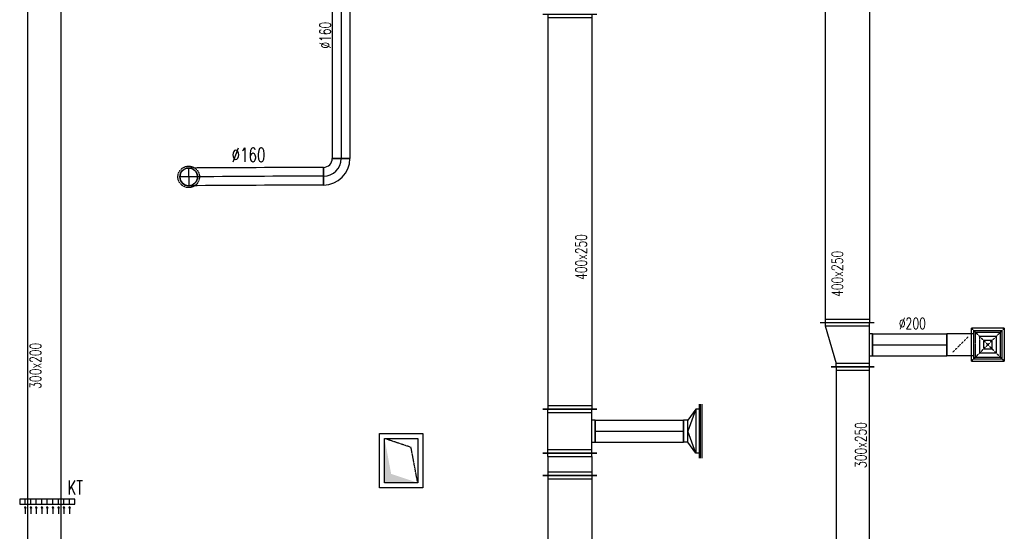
# Model space of a CAD drawing. Extents: x -7228 to 74941, y -112898 to 85621.
# Tile 150 of 256: x 20251 to 21142, y -9654 to -9190. Entities that reach past the tile are written whole.
import ezdxf

# ---------------------------------------------------------------- set-up
doc = ezdxf.new("R2010")
doc.units = 0
doc.linetypes.add('DASHED', pattern=[0.75, 0.5, -0.25])
doc.layers.get('0').update_dxf_attribs({"color": 101, "linetype": 'CONTINUOUS'})
for name, color, linetype in [('E35', 6, 'CONTINUOUS'), ('FLUID-N15', 7, 'CONTINUOUS'), ('FLUID-N15-SYM', 7, 'CONTINUOUS'), ('FLUID-W15A', 7, 'CONTINUOUS'), ('FLUID-W15C', 7, 'CONTINUOUS'), ('FLUID-W15C-SYM', 7, 'CONTINUOUS'), ('FLUID-W6', 7, 'CONTINUOUS'), ('m-went-opis', 86, 'CONTINUOUS'), ('m-went-urządzenia', 51, 'CONTINUOUS')]:
    doc.layers.add(name, color=color, linetype=linetype)
doc.styles.add('tab-bud$0$ROMANS', font='romans', dxfattribs={"width": 0.7})
doc.linetypes.add('ZIGZAG', pattern='A,0.00254,-5.08,[131,ltypeshp.shx,S=5.08,R=0,X=-5.08,Y=0],-10.16,[131,ltypeshp.shx,S=5.08,R=180,X=5.08,Y=0],-5.08', length=20.32254)

# ---------------------------------------------------------------- blocks, each defined once
blk = doc.blocks.new('*U6101')
at = {"color": 5, "linetype": 'Continuous', "lineweight": -2}
for p, q in [((-2995.5, -245), (-2995.5, 245)), ((2995.5, 245), (2995.5, -245))]:
    blk.add_line(p, q, dxfattribs=at)
at = {"color": 0, "linetype": 'ByBlock', "lineweight": -2}
for p, q in [((-2995.5, 200), (2995.5, 200)), ((-2995.5, -200), (2995.5, -200))]:
    blk.add_line(p, q, dxfattribs=at)
at = {"color": 4, "linetype": 'Continuous'}
for p, q in [((-2965.5, -200), (-2965.5, 200)), ((2965.5, 200), (2965.5, -200))]:
    blk.add_line(p, q, dxfattribs=at)
blk = doc.blocks.new('*U6102')
at = {"color": 0, "linetype": 'ByBlock', "lineweight": -2}
for p, q in [((170, 200), (-170, 100)), ((200, 200), (170, 200)), ((-200, 100), (-170, 100)), ((200, -200), (-200, -200)), ((-100, -200), (-100, -230)), ((100, -230), (100, -200))]:
    blk.add_line(p, q, dxfattribs=at)
at = {"color": 4, "linetype": 'Continuous'}
for p, q in [((170, 200), (170, -200)), ((-170, -200), (-170, 100))]:
    blk.add_line(p, q, dxfattribs=at)
at = {"color": 5, "linetype": 'Continuous', "lineweight": -2}
for p, q in [((200, 245), (200, -245)), ((-200, -245), (-200, 145)), ((100, -230), (-100, -230))]:
    blk.add_line(p, q, dxfattribs=at)
blk = doc.blocks.new('*U6208')
at = {"color": 5, "linetype": 'Continuous', "lineweight": -2}
for p, q in [((-672.5, -100), (-672.5, 100)), ((0, 100), (0, -100))]:
    blk.add_line(p, q, dxfattribs=at)
at = {"color": 5, "linetype": 'ZIGZAG', "lineweight": -2, "ltscale": 0.4}
for points in [[(-672.5, 100), (0, 100)], [(-672.5, -100), (0, -100)]]:
    blk.add_spline(points, degree=3, dxfattribs=at)
at = {"layer": 'FLUID-N15-SYM', "color": 2, "linetype": 'Continuous', "start_tangent": (1, 0), "end_tangent": (1, 0)}
blk.add_spline([(-672.5, 0), (0, 0)], degree=3, dxfattribs=at)
blk = doc.blocks.new('*U6103')
at = {"color": 5, "linetype": 'Continuous', "lineweight": -2}
for p, q in [((-979.5, -195), (-979.5, 195)), ((979.5, 195), (979.5, -195))]:
    blk.add_line(p, q, dxfattribs=at)
at = {"color": 0, "linetype": 'ByBlock', "lineweight": -2}
for p, q in [((-979.5, 150), (979.5, 150)), ((-979.5, -150), (979.5, -150))]:
    blk.add_line(p, q, dxfattribs=at)
at = {"color": 4, "linetype": 'Continuous'}
for p, q in [((-949.5, -150), (-949.5, 150)), ((949.5, 150), (949.5, -150))]:
    blk.add_line(p, q, dxfattribs=at)
blk = doc.blocks.new('*U6113')
at = {"color": 5, "linetype": 'Continuous', "lineweight": -2}
for p, q in [((-996, -80), (-996, 80)), ((996, 80), (996, -80))]:
    blk.add_line(p, q, dxfattribs=at)
at = {"color": 0, "linetype": 'ByBlock', "lineweight": -2}
for p, q in [((-996, 80), (996, 80)), ((-996, -80), (996, -80))]:
    blk.add_line(p, q, dxfattribs=at)
at = {"layer": 'FLUID-N15-SYM', "color": 2, "linetype": 'Continuous'}
blk.add_line((-996, 0), (996, 0), dxfattribs=at)
blk = doc.blocks.new('*U6114')
at = {"color": 5, "linetype": 'Continuous', "lineweight": -2}
for p, q in [((120, 120), (120, -40)), ((40, -120), (-120, -120))]:
    blk.add_line(p, q, dxfattribs=at)
at = {"color": 0, "linetype": 'ByBlock', "lineweight": -2}
for radius in [240, 80]:
    blk.add_arc((120, -120), radius, 90, 180, dxfattribs=at)
at = {"layer": 'FLUID-N15-SYM', "color": 2, "linetype": 'Continuous'}
blk.add_arc((120, -120), 160, 90, 180, dxfattribs=at)
blk = doc.blocks.new('*U6115')
at = {"color": 4, "linetype": 'DASHED'}
blk.add_circle((0, 0), 97.5, dxfattribs=at)
at = {"color": 0, "linetype": 'ByBlock', "lineweight": -2}
blk.add_circle((0, 0), 80, dxfattribs=at)
blk = doc.blocks.new('*U6154')
at = {"color": 1, "linetype": 'Continuous', "lineweight": -2}
for p, q in [((-3918.5, -195), (-3918.5, 195)), ((3918.5, 195), (3918.5, -195))]:
    blk.add_line(p, q, dxfattribs=at)
at = {"color": 0, "linetype": 'ByBlock', "lineweight": -2}
for p, q in [((-3918.5, 150), (3918.5, 150)), ((-3918.5, -150), (3918.5, -150))]:
    blk.add_line(p, q, dxfattribs=at)
at = {"color": 4, "linetype": 'Continuous'}
for p, q in [((-3888.5, -150), (-3888.5, 150)), ((3888.5, 150), (3888.5, -150))]:
    blk.add_line(p, q, dxfattribs=at)
blk = doc.blocks.new('*U6131')
at = {"color": 5, "linetype": 'Continuous', "lineweight": -2}
blk.add_line((1219, 86.3), (1219, -73.7), dxfattribs=at)
at = {"color": 0, "linetype": 'ByBlock', "lineweight": -2}
blk.add_arc((0, 0), 80, 90.44567, 270.44567, dxfattribs=at)
at = {"color": 4, "linetype": 'DASHED', "lineweight": -2}
blk.add_arc((0, 0), 80, 270.44567, 90.44567, dxfattribs=at)
at = {"color": 5, "linetype": 'ZIGZAG', "lineweight": -2, "ltscale": 0.4}
for points in [[(1219, 86.3), (-0.6, 80)], [(1219, -73.7), (0.6, -80)]]:
    blk.add_spline(points, degree=3, dxfattribs=at)
at = {"layer": 'FLUID-N15-SYM', "color": 2, "linetype": 'Continuous'}
for p, q in [((-0.6, 80), (0.6, -80)), ((0, 0), (-80, -0.6))]:
    blk.add_line(p, q, dxfattribs=at)
at = {"layer": 'FLUID-N15-SYM', "color": 2, "linetype": 'Continuous', "start_tangent": (-1, 0), "end_tangent": (-0.99997, -0.007778)}
blk.add_spline([(1219, 6.3), (0, 0)], degree=3, dxfattribs=at)
blk = doc.blocks.new('*U6220')
at = {"color": 1, "linetype": 'Continuous', "lineweight": -2}
for p, q in [((-1788.5, -245), (-1788.5, 245)), ((1788.5, 245), (1788.5, -245))]:
    blk.add_line(p, q, dxfattribs=at)
at = {"color": 0, "linetype": 'ByBlock', "lineweight": -2}
for p, q in [((-1788.5, 200), (1788.5, 200)), ((-1788.5, -200), (1788.5, -200))]:
    blk.add_line(p, q, dxfattribs=at)
at = {"color": 4, "linetype": 'Continuous'}
for p, q in [((-1758.5, -200), (-1758.5, 200)), ((1758.5, 200), (1758.5, -200))]:
    blk.add_line(p, q, dxfattribs=at)
blk = doc.blocks.new('*U6221')
at = {"color": 1, "linetype": 'Continuous', "lineweight": -2}
for p, q in [((-200, -245), (-200, 245)), ((200, 245), (200, -245)), ((100, -230), (-100, -230))]:
    blk.add_line(p, q, dxfattribs=at)
at = {"color": 0, "linetype": 'ByBlock', "lineweight": -2}
for p, q in [((-200, 200), (200, 200)), ((-200, -200), (200, -200)), ((-100, -200), (-100, -230)), ((100, -230), (100, -200))]:
    blk.add_line(p, q, dxfattribs=at)
at = {"color": 4, "linetype": 'Continuous'}
for p, q in [((-170, -200), (-170, 200)), ((170, 200), (170, -200))]:
    blk.add_line(p, q, dxfattribs=at)
blk = doc.blocks.new('*U6222')
at = {"color": 1, "linetype": 'Continuous', "lineweight": -2}
for p, q in [((-100, -245), (-100, 245)), ((100, 245), (100, -245))]:
    blk.add_line(p, q, dxfattribs=at)
at = {"color": 0, "linetype": 'ByBlock', "lineweight": -2}
for p, q in [((-70, 200), (-100, 200)), ((-70, 200), (70, 200)), ((70, 200), (100, 200)), ((-70, -200), (-100, -200)), ((-70, -200), (70, -200)), ((70, -200), (100, -200))]:
    blk.add_line(p, q, dxfattribs=at)
at = {"color": 4, "linetype": 'Continuous'}
for p, q in [((-70, -200), (-70, 200)), ((70, 200), (70, -200))]:
    blk.add_line(p, q, dxfattribs=at)
blk = doc.blocks.new('*U6223')
at = {"color": 1, "linetype": 'Continuous', "lineweight": -2}
for p, q in [((-858.5, -245), (-858.5, 245)), ((858.5, 245), (858.5, -245))]:
    blk.add_line(p, q, dxfattribs=at)
at = {"color": 0, "linetype": 'ByBlock', "lineweight": -2}
for p, q in [((-858.5, 200), (858.5, 200)), ((-858.5, -200), (858.5, -200))]:
    blk.add_line(p, q, dxfattribs=at)
at = {"color": 4, "linetype": 'Continuous'}
for p, q in [((-828.5, -200), (-828.5, 200)), ((828.5, 200), (828.5, -200))]:
    blk.add_line(p, q, dxfattribs=at)
blk = doc.blocks.new('*U6256')
at = {"color": 1, "linetype": 'Continuous', "lineweight": -2}
for p, q in [((-399.5, -100), (-399.5, 100)), ((399.5, 100), (399.5, -100))]:
    blk.add_line(p, q, dxfattribs=at)
at = {"color": 0, "linetype": 'ByBlock', "lineweight": -2}
for p, q in [((-399.5, 100), (399.5, 100)), ((-399.5, -100), (399.5, -100))]:
    blk.add_line(p, q, dxfattribs=at)
at = {"layer": 'FLUID-W15C-SYM', "color": 2, "linetype": 'Continuous'}
blk.add_line((-399.5, 0), (399.5, 0), dxfattribs=at)
blk = doc.blocks.new('*U6257')
at = {"color": 1, "linetype": 'Continuous', "lineweight": -2}
for p, q in [((-70, -245), (-70, 245)), ((70, 100), (70, -100))]:
    blk.add_line(p, q, dxfattribs=at)
at = {"color": 0, "linetype": 'ByBlock', "lineweight": -2}
for p, q in [((-70, 200), (-40, 200)), ((-40, 200), (30, 100)), ((30, 100), (70, 100)), ((-40, -200), (30, -100)), ((30, -100), (70, -100)), ((-70, -200), (-40, -200))]:
    blk.add_line(p, q, dxfattribs=at)
at = {"color": 4, "linetype": 'Continuous'}
for p, q in [((-40, -200), (-40, 200)), ((-40, 200), (30, 0)), ((30, 100), (30, -100)), ((-40, -200), (30, 0))]:
    blk.add_line(p, q, dxfattribs=at)
blk = doc.blocks.new('*U6258')
at = {"color": 4, "linetype": 'Continuous'}
blk.add_line((-245, 25), (245, 25), dxfattribs=at)
at = {"color": 0, "linetype": 'ByBlock', "lineweight": -2}
for p, q in [((-245, 10), (245, 10)), ((-200, 0), (-200, 10)), ((200, 0), (200, 10))]:
    blk.add_line(p, q, dxfattribs=at)
blk = doc.blocks.new('*U6209')
at = {"color": 4, "linetype": 'Continuous'}
for p, q in [((-148.5, 148.5), (148.5, 148.5)), ((-148.5, 148.5), (-148.5, -148.5)), ((148.5, -148.5), (148.5, 148.5)), ((148.5, -148.5), (-148.5, -148.5))]:
    blk.add_line(p, q, dxfattribs=at)
at = {"color": 4, "linetype": 'DASHED'}
for p, q in [((-148.5, 148.5), (0, 0)), ((-111.4, 111.4), (111.4, 111.4)), ((-111.4, 111.4), (-111.4, -111.4)), ((148.5, 148.5), (0, 0)), ((111.4, -111.4), (111.4, 111.4)), ((-148.5, -148.5), (0, 0)), ((-74.2, 74.2), (74.2, 74.2)), ((-74.2, 74.2), (-74.2, -74.2)), ((-37.1, 37.1), (37.1, 37.1)), ((-37.1, 37.1), (-37.1, -37.1)), ((148.5, -148.5), (0, 0)), ((37.1, -37.1), (37.1, 37.1)), ((74.2, -74.2), (74.2, 74.2)), ((74.2, -74.2), (-74.2, -74.2)), ((37.1, -37.1), (-37.1, -37.1)), ((111.4, -111.4), (-111.4, -111.4)), ((0, -250), (-70.7, -179.3)), ((0, -250), (70.7, -320.7))]:
    blk.add_line(p, q, dxfattribs=at)
at = {"color": 0, "linetype": 'ByBlock', "lineweight": -2}
for p, q in [((-130, -130), (-130, 130)), ((130, 130), (-130, 130)), ((130, 130), (130, -130)), ((-130, -130), (130, -130)), ((-100, -130), (-100, -370)), ((100, -130), (100, -370))]:
    blk.add_line(p, q, dxfattribs=at)
at = {"color": 5, "linetype": 'Continuous', "lineweight": -2}
blk.add_line((100, -370), (-100, -370), dxfattribs=at)
at = {"color": 4, "linetype": 'Continuous'}
blk.add_lwpolyline([(-2.5, -250, 5, 5, 1), (2.5, -250, 5, 5, 1)], format="xyseb", close=True, dxfattribs=at)
blk = doc.blocks.new('KT')
at = {"layer": 'm-went-urządzenia'}
for points in [[(55475.1, 10960.33), (55475.71, 10962.01), (55474.49, 10962.01)], [(55480.1, 10960.33), (55480.71, 10962.01), (55479.49, 10962.01)], [(55485.1, 10960.33), (55485.71, 10962.01), (55484.49, 10962.01)], [(55490.1, 10960.33), (55490.71, 10962.01), (55489.49, 10962.01)], [(55495.1, 10960.33), (55495.71, 10962.01), (55494.49, 10962.01)], [(55500.1, 10960.33), (55500.71, 10962.01), (55499.49, 10962.01)], [(55505.1, 10960.33), (55505.71, 10962.01), (55504.49, 10962.01)], [(55510.1, 10960.33), (55510.71, 10962.01), (55509.49, 10962.01)], [(55515.1, 10960.33), (55515.71, 10962.01), (55514.49, 10962.01)]]:
    blk.add_hatch(color=7, dxfattribs=at).paths.add_polyline_path(points)
at = {"layer": 'm-went-urządzenia', "color": 7}
for p, q in [((55475.1, 10960.33, 0), (55475.1, 10967.21, 0)), ((55480.1, 10960.33, 0), (55480.1, 10967.21, 0)), ((55485.1, 10960.33, 0), (55485.1, 10967.21, 0)), ((55490.1, 10960.33, 0), (55490.1, 10967.21, 0)), ((55495.1, 10960.33, 0), (55495.1, 10967.21, 0)), ((55500.1, 10960.33, 0), (55500.1, 10967.21, 0)), ((55505.1, 10960.33, 0), (55505.1, 10967.21, 0)), ((55510.1, 10960.33, 0), (55510.1, 10967.21, 0)), ((55515.1, 10960.33, 0), (55515.1, 10967.21, 0)), ((55475.1, 10960.33, 0), (55474.49, 10962.01, 0)), ((55474.49, 10962.01, 0), (55475.71, 10962.01, 0)), ((55475.09, 10958.31, 0), (55475.09, 10953.74, 0)), ((55475.1, 10960.33, 0), (55475.71, 10962.01, 0)), ((55480.1, 10960.33, 0), (55479.49, 10962.01, 0)), ((55479.49, 10962.01, 0), (55480.71, 10962.01, 0)), ((55480.09, 10958.31, 0), (55480.09, 10953.74, 0)), ((55480.1, 10960.33, 0), (55480.71, 10962.01, 0)), ((55485.1, 10960.33, 0), (55484.49, 10962.01, 0)), ((55484.49, 10962.01, 0), (55485.71, 10962.01, 0)), ((55485.09, 10958.31, 0), (55485.09, 10953.74, 0)), ((55485.1, 10960.33, 0), (55485.71, 10962.01, 0)), ((55490.1, 10960.33, 0), (55489.49, 10962.01, 0)), ((55489.49, 10962.01, 0), (55490.71, 10962.01, 0)), ((55490.09, 10958.31, 0), (55490.09, 10953.74, 0)), ((55490.1, 10960.33, 0), (55490.71, 10962.01, 0)), ((55495.1, 10960.33, 0), (55494.49, 10962.01, 0)), ((55494.49, 10962.01, 0), (55495.71, 10962.01, 0)), ((55495.09, 10958.31, 0), (55495.09, 10953.74, 0)), ((55495.1, 10960.33, 0), (55495.71, 10962.01, 0)), ((55500.1, 10960.33, 0), (55499.49, 10962.01, 0)), ((55499.49, 10962.01, 0), (55500.71, 10962.01, 0)), ((55500.09, 10958.31, 0), (55500.09, 10953.74, 0)), ((55500.1, 10960.33, 0), (55500.71, 10962.01, 0)), ((55505.1, 10960.33, 0), (55504.49, 10962.01, 0)), ((55504.49, 10962.01, 0), (55505.71, 10962.01, 0)), ((55505.09, 10958.31, 0), (55505.09, 10953.74, 0)), ((55505.1, 10960.33, 0), (55505.71, 10962.01, 0)), ((55510.1, 10960.33, 0), (55509.49, 10962.01, 0)), ((55509.49, 10962.01, 0), (55510.71, 10962.01, 0)), ((55510.09, 10958.31, 0), (55510.09, 10953.74, 0)), ((55510.1, 10960.33, 0), (55510.71, 10962.01, 0)), ((55515.1, 10960.33, 0), (55514.49, 10962.01, 0)), ((55514.49, 10962.01, 0), (55515.71, 10962.01, 0)), ((55515.09, 10958.31, 0), (55515.09, 10953.74, 0)), ((55515.1, 10960.33, 0), (55515.71, 10962.01, 0))]:
    blk.add_line(p, q, dxfattribs=at)
at = {"layer": 'm-went-urządzenia', "elevation": 0}
blk.add_lwpolyline([(55470.09, 10953.74), (55520.09, 10953.74), (55520.09, 10958.31), (55470.09, 10958.31)], close=True, dxfattribs=at)
blk = doc.blocks.new('*U6307')
at = {"color": 4, "linetype": 'Continuous'}
for p, q in [((-245, -195), (-245, 195)), ((-245, 195), (245, 195)), ((245, 195), (245, -195)), ((245, -195), (-245, -195))]:
    blk.add_line(p, q, dxfattribs=at)
at = {"color": 0, "linetype": 'ByBlock', "lineweight": -2}
for p, q in [((-200, -150), (-200, 150)), ((-200, 150), (200, 150)), ((200, 150), (200, -150)), ((200, -150), (-200, -150))]:
    blk.add_line(p, q, dxfattribs=at)
at = {"color": 4, "linetype": 'DASHED'}
for p, q in [((120, -90), (200, 150)), ((-200, -150), (120, -90))]:
    blk.add_line(p, q, dxfattribs=at)
blk = doc.blocks.new('*U6308')
at = {"color": 4, "linetype": 'Continuous'}
for p, q in [((-245, -195), (-245, 195)), ((-245, 195), (245, 195)), ((245, 195), (245, -195)), ((245, -195), (-245, -195))]:
    blk.add_line(p, q, dxfattribs=at)
at = {"color": 0, "linetype": 'ByBlock', "lineweight": -2}
for p, q in [((-200, -150), (-200, 150)), ((-200, 150), (200, 150)), ((200, 150), (200, -150)), ((200, -150), (-200, -150))]:
    blk.add_line(p, q, dxfattribs=at)
at = {"color": 0, "linetype": 'ByBlock'}
blk.add_solid([(-200, 150), (200, 150), (-200, -150), (-120, 90)], dxfattribs=at)
blk = doc.blocks.new('A$C5CDC0A6C')
at = {"layer": 'FLUID-N15', "color": 5, "linetype": 'Continuous', "zscale": 0.1}
for name, p, xscale, yscale, rotation in [('*U6101', (2299.04, -3339), 0.1, 0.1, 269.9999999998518), ('*U6113', (1841.24, -3390.31), 0.1, 0.1, 270.0000000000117), ('*U6114', (1837.24, -3501.91), 0.09999999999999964, 0.1, 180.0000000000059), ('*U6102', (2299.02, -3658.52), 0.09999999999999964, 0.09999999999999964, 89.99999999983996), ('*U6209', (2426.27, -3658.52), 0.1, 0.1, 270.0000000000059), ('*U6103', (2304.02, -3776.47), 0.1, 0.1, 269.9999999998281)]:
    blk.add_blockref(name, p, dxfattribs=dict(at, xscale=xscale, yscale=yscale, rotation=rotation))
at = {"layer": 'FLUID-N15', "color": 5, "linetype": 'Continuous', "xscale": 0.1, "zscale": 0.1}
for name, p, yscale in [('*U6115', (1703.34, -3506.54), 0.1000000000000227), ('*U6131', (1703.34, -3506.54), 0.1), ('*U6208', (2389.27, -3658.52), 0.1)]:
    blk.add_blockref(name, p, dxfattribs=dict(at, yscale=yscale))
at = {"layer": 'FLUID-W15A', "color": 1, "linetype": 'Continuous', "xscale": 0.1, "yscale": 0.1, "zscale": 0.1, "rotation": 269.9999999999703}
blk.add_blockref('*U6154', (1572.6, -3526.81), dxfattribs=at)
at = {"layer": 'FLUID-W15C', "color": 1, "linetype": 'Continuous'}
for name, p, xscale, yscale, zscale, rotation in [('*U6220', (2048.1, -3537.96), 0.1000000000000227, 0.1000000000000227, 0.09999999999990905, 269.9999999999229), ('*U6257', (2158, -3736.81), 0.1000000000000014, 0.1000000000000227, 0.09999999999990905, 179.9999999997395), ('*U6258', (2165, -3736.81, 3630), 0.1000000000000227, 0.1000000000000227, 0.09999999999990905, 269.9999999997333), ('*U6221', (2048.15, -3736.81), 0.1000000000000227, 0.1000000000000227, 0.1, 89.99999999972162), ('*U6256', (2111.1, -3736.81), 0.09999999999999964, 0.1000000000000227, 0.1, 359.9999999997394), ('*U6222', (2048.1, -3766.81), 0.1, 0.1, 0.1, 269.9999999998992), ('*U6223', (2048.1, -3862.66), 0.1, 0.1, 0.1, 269.9999999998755)]:
    blk.add_blockref(name, p, dxfattribs=dict(at, xscale=xscale, yscale=yscale, zscale=zscale, rotation=rotation))
at = {"layer": 'FLUID-W6', "color": 1, "linetype": 'Continuous', "xscale": 0.1000000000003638, "yscale": 0.1000000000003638, "zscale": 0.1, "rotation": 90.00000000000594}
for name in ['*U6307', '*U6308']:
    blk.add_blockref(name, (1895.5, -3763.5), dxfattribs=at)
at = {"layer": 'm-went-urządzenia', "rotation": 180.0039164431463}
blk.add_blockref('KT', (57069.82, 7159.26, 0), dxfattribs=at)
at = {"layer": 'm-went-opis', "style": 'tab-bud$0$ROMANS', "width": 0.7}
for s, height, rotation, p in [('%%c160', 10.109, 90, (1831.93, -3390.43, 0)), ('%%c160', 12.78, 359.94143, (1742.1, -3492.95, 0)), ('400x250', 10.109, 90, (2063.47, -3599.86, 0)), ('400x250', 10.109, 90, (2295.11, -3615.13, 0)), ('300x200', 10.109, 90, (1569.81, -3698.37, 0)), ('300x250', 10.109, 90, (2316.43, -3770.16, 0)), ('KT', 12.78, 359.94143, (1593.57, -3794.22, 0))]:
    blk.add_text(s, height=height, rotation=rotation, dxfattribs=at).set_placement(p)
blk.add_text('%%c200', height=10.109, dxfattribs=at).set_placement((2345.79, -3644.32, 0))

msp = doc.modelspace()

# ---------------------------------------------------------------- block references
at = {"layer": 'E35'}
msp.add_blockref('A$C5CDC0A6C', (18700.703, -5826.119), dxfattribs=at)

doc.saveas('drawing.dxf')
